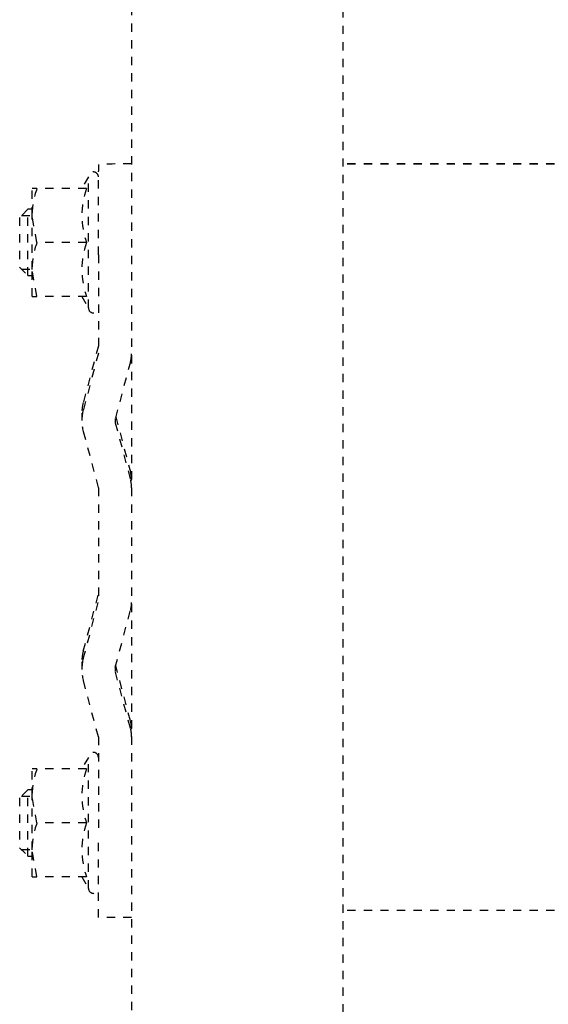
# Model space of a CAD drawing. Header units: centimetres. Extents: x 42630 to 130002, y 15 to 29179.
# Tile 74 of 175: x 50614.08 to 50620.45, y 4890.24 to 4902.11. Entities that reach past the tile are written whole.
import ezdxf

# ---------------------------------------------------------------- set-up
doc = ezdxf.new("R2010")
doc.units = ezdxf.units.CM
doc.header["$LTSCALE"] = 0.01
doc.linetypes.add('DASHED2', pattern=[9.525, 6.35, -3.175])
doc.layers.get('0').update_dxf_attribs({"color": 253})
doc.layers.add('CKDRZWI_', color=253, linetype='Continuous')

# ---------------------------------------------------------------- blocks, each defined once
blk = doc.blocks.new('A$7E8814B27261F1')
at = {"color": 7, "linetype": 'DASHED2', "ltscale": 10}
for p, q in [((3835.2, 4463.5), (3834.2, 4462.5)), ((3834.97, 4463.26), (3834.97, 4462)), ((3841.2, 4463.5), (3835.2, 4463.5)), ((3842.2, 4462.5), (3841.2, 4463.5)), ((3841.44, 4463.26), (3841.44, 4462)), ((3905.2, 4463.5), (3904.2, 4462.5)), ((3904.97, 4463.26), (3904.97, 4462)), ((3911.2, 4463.5), (3905.2, 4463.5)), ((3912.2, 4462.5), (3911.2, 4463.5)), ((3911.44, 4463.26), (3911.44, 4462)), ((3831.7, 4462), (3831.7, 4461.42)), ((3831.7, 4461.42), (3834.95, 4462)), ((3831.7, 4462), (3834.95, 4462)), ((3831.7, 4455.43), (3831.7, 4461.42)), ((3834.2, 4462.5), (3842.2, 4462.5)), ((3834.2, 4462.5), (3834.2, 4462)), ((3834.95, 4462), (3841.45, 4462)), ((3838.2, 4461.42), (3841.45, 4462)), ((3838.2, 4455.43), (3838.2, 4461.42)), ((3841.45, 4462), (3844.7, 4462)), ((3842.2, 4462), (3842.2, 4462.5)), ((3844.7, 4461.42), (3844.7, 4462)), ((3844.7, 4455.43), (3844.7, 4461.42)), ((3901.7, 4462), (3901.7, 4461.42)), ((3901.7, 4461.42), (3904.95, 4462)), ((3901.7, 4462), (3904.95, 4462)), ((3901.7, 4455.43), (3901.7, 4461.42)), ((3904.2, 4462.5), (3912.2, 4462.5)), ((3904.2, 4462.5), (3904.2, 4462)), ((3904.95, 4462), (3911.45, 4462)), ((3908.2, 4461.42), (3911.45, 4462)), ((3908.2, 4455.43), (3908.2, 4461.42)), ((3911.45, 4462), (3914.7, 4462)), ((3912.2, 4462), (3912.2, 4462.5)), ((3914.7, 4461.42), (3914.7, 4462)), ((3914.7, 4455.43), (3914.7, 4461.42)), ((3831.7, 4456.01), (3830.3, 4455.2)), ((3846.1, 4455.2), (3844.7, 4456.01)), ((3848.59, 4454), (3855.42, 4455.83)), ((3857.61, 4456), (3856.71, 4456)), ((3858, 4455.83), (3864.83, 4454)), ((3858.9, 4455.83), (3865.73, 4454)), ((3885.42, 4455.83), (3878.59, 4454)), ((3887.61, 4456), (3886.71, 4456)), ((3894.83, 4454), (3888, 4455.83)), ((3895.73, 4454), (3888.9, 4455.83)), ((3901.7, 4456.01), (3900.3, 4455.2)), ((3916.1, 4455.2), (3914.7, 4456.01)), ((3830.3, 4455.2), (3846.1, 4455.2)), ((3900.3, 4455.2), (3916.1, 4455.2)), ((3826.8, 4454), (3836.71, 4454)), ((3826.8, 4450), (3826.8, 4454)), ((3848.59, 4454), (3836.71, 4454)), ((3878.59, 4454), (3864.83, 4454)), ((3906.71, 4454), (3894.83, 4454)), ((3906.71, 4454), (3916.8, 4454)), ((3917.62, 4454), (3916.8, 4454)), ((3849.62, 4450.14), (3856.45, 4451.97)), ((3850.52, 4450.14), (3857.16, 4451.91)), ((3856.97, 4451.97), (3863.8, 4450.14)), ((3886.45, 4451.97), (3879.62, 4450.14)), ((3887.16, 4451.91), (3880.52, 4450.14)), ((3893.8, 4450.14), (3886.97, 4451.97)), ((4186.6, 4450), (711.34, 4450)), ((3849.49, 4450), (3849.49, 4450)), ((3879.49, 4450), (3879.49, 4450)), ((711.34, 4424.5), (4186.6, 4424.5)), ((3827.65, 4387), (3827.65, 4424.5)), ((3917.64, 4387), (3917.64, 4424.5)), ((3917.68, 4387), (3917.68, 4424.5))]:
    blk.add_line(p, q, dxfattribs=at)
for centre, radius, start, end in [((3834.84, 4451.97), 10.03, 70.3966, 89.3472), ((3841.34, 4451.97), 10.03, 70.3966, 89.3472), ((3904.84, 4451.97), 10.03, 70.3966, 89.3472), ((3911.34, 4451.97), 10.03, 70.3966, 89.3472), ((3834.95, 4446.54), 9.46, 69.9158, 110.0842), ((3841.45, 4446.54), 9.46, 69.9158, 110.0842), ((3856.71, 4451), 5, 74.9995, 105.0005), ((3857.61, 4451), 5, 74.9995, 90), ((3886.71, 4451), 5, 74.9995, 105.0005), ((3887.61, 4451), 5, 74.9995, 90), ((3904.95, 4446.54), 9.46, 69.9158, 110.0842), ((3911.45, 4446.54), 9.46, 69.9158, 110.0842), ((3830.3, 4454.6), 0.6, 90, 270), ((3846.1, 4454.6), 0.6, 270, 90), ((3900.3, 4454.6), 0.6, 90, 270), ((3916.1, 4454.6), 0.6, 270, 90), ((3856.71, 4451), 1, 74.9995, 105.0005), ((3886.71, 4451), 1, 74.9995, 105.0005), ((3848.59, 4454), 4, 270, 285.0005), ((3849.49, 4454), 4, 270, 285.0005), ((3864.83, 4454), 4, 254.9995, 270), ((3878.59, 4454), 4, 270, 285.0005), ((3879.49, 4454), 4, 270, 285.0005), ((3894.83, 4454), 4, 254.9995, 270)]:
    blk.add_arc(centre, radius, start, end, dxfattribs=at)
blk.add_ellipse((3917.62, 4447), major_axis=(0, -7), ratio=0.008727, start_param=2.013707, end_param=3.141593, dxfattribs=at)

msp = doc.modelspace()

# ---------------------------------------------------------------- block references
at = {"layer": 'CKDRZWI_', "xscale": 0.1, "yscale": 0.1, "zscale": 0.1, "rotation": 89.99999999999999}
msp.add_blockref('A$7E8814B27261F1', (51060.429, 4508.604), dxfattribs=at)

doc.saveas('drawing.dxf')
